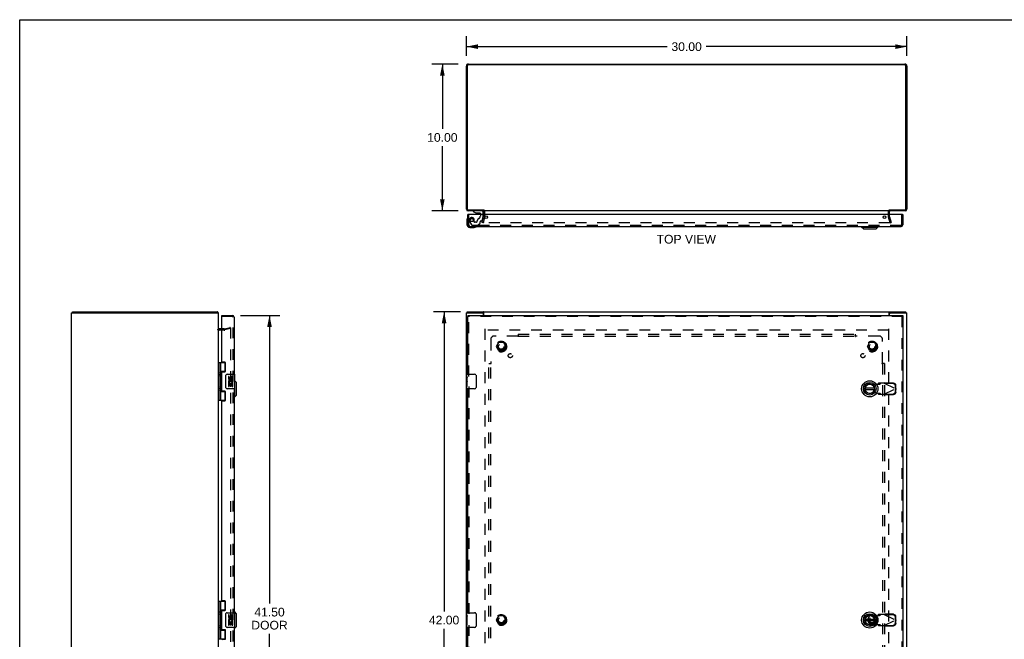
# Model space of a CAD drawing. Header units: inches. Extents: x 0 to 134, y 0 to 87.
# Tile 3 of 5: x 0 to 67, y 45 to 87. Entities that reach past the tile are written whole.
import ezdxf

# ---------------------------------------------------------------- set-up
doc = ezdxf.new("R2010")
doc.units = ezdxf.units.IN
doc.header["$LTSCALE"] = 7.375318
doc.header["$MEASUREMENT"] = 0
doc.linetypes.add('HIDDEN', pattern=[0.2, 0.1, -0.1])
doc.layers.get('0').update_dxf_attribs({"linetype": 'CONTINUOUS'})
for name, color, linetype in [('DEFAULT_2', 8, 'HIDDEN'), ('DIMENSIONS', 7, 'CONTINUOUS'), ('DOOR_ASSEMBLY', 7, 'CONTINUOUS'), ('SUBPANEL', 7, 'CONTINUOUS')]:
    doc.layers.add(name, color=color, linetype=linetype)
doc.styles.get("Standard").update_dxf_attribs({"font": 'arial.ttf'})
doc.dimstyles.new('DIMSTYLE_1', dxfattribs={"dimtxt": 0.591603, "dimasz": 0.788804, "dimexe": 0.09, "dimexo": 0.07, "dimgap": 0.0375, "dimtad": 0, "dimtih": 1, "dimtoh": 1, "dimzin": 4, "dimdsep": 46, "dimtxsty": 'Standard', "dimblk": '_FILLED', "dimblk1": '_FILLED', "dimblk2": '_FILLED', "dimcen": 0.09, "dimadec": 3, "dimazin": 1, "dimtfac": 1, "dimtdec": 3, "dimtofl": 0, "dimtmove": 0, "dimatfit": 3, "dimldrblk": '_FILLED', "dimfxl": 0, "dimtolj": 1, "dimtzin": 4, "dimarcsym": 0})

# ---------------------------------------------------------------- blocks, each defined once
blk = doc.blocks.new('_FILLED')
at = {"color": 0, "linetype": 'ByBlock'}
blk.add_solid([(0, 0), (-1, 0.2), (-1, -0.2)], dxfattribs=at)
blk = doc.blocks.new('*D1')
at = {"layer": 'DIMENSIONS', "color": 2, "linetype": 'Continuous'}
for p, q in [((30.415, 84.302), (30.415, 85.643)), ((60.415, 84.302), (60.415, 85.643)), ((30.415, 84.934), (44.086, 84.934)), ((60.415, 84.934), (46.745, 84.934))]:
    blk.add_line(p, q, dxfattribs=at)
at = {"layer": 'DIMENSIONS', "color": 2, "linetype": 'Continuous', "xscale": 0.7888040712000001, "yscale": 0.7888040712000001, "zscale": 0.7888040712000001, "rotation": 180}
blk.add_blockref('_FILLED', (30.415, 84.934), dxfattribs=at)
at = {"layer": 'DIMENSIONS', "color": 2, "linetype": 'Continuous', "xscale": 0.7888040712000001, "yscale": 0.7888040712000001, "zscale": 0.7888040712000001}
blk.add_blockref('_FILLED', (60.415, 84.934), dxfattribs=at)
at = {"layer": 'DIMENSIONS', "color": 2, "linetype": 'Continuous', "insert": (45.415, 85.229), "char_height": 0.5916, "width": 2.06731, "attachment_point": 2, "line_spacing_factor": 0.9}
blk.add_mtext('30.00', dxfattribs=at)
blk = doc.blocks.new('*D2')
at = {"layer": 'DIMENSIONS', "color": 2, "linetype": 'Continuous'}
for p, q in [((30.006, 66.883), (28.189, 66.883)), ((28.899, 66.883), (28.899, 46.475)), ((28.899, 24.883), (28.899, 45.292)), ((30.006, 24.883), (28.189, 24.883))]:
    blk.add_line(p, q, dxfattribs=at)
at = {"layer": 'DIMENSIONS', "color": 2, "linetype": 'Continuous', "xscale": 0.7888040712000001, "yscale": 0.7888040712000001, "zscale": 0.7888040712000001}
for p, rotation in [((28.899, 66.883), 90), ((28.899, 24.883), 270)]:
    blk.add_blockref('_FILLED', p, dxfattribs=dict(at, rotation=rotation))
at = {"layer": 'DIMENSIONS', "color": 2, "linetype": 'Continuous', "insert": (28.899, 46.179), "char_height": 0.5916, "width": 2.06731, "attachment_point": 2, "line_spacing_factor": 0.9}
blk.add_mtext('42.00', dxfattribs=at)
blk = doc.blocks.new('*D3')
at = {"layer": 'DIMENSIONS', "color": 2, "linetype": 'Continuous'}
for p, q in [((29.863, 83.75), (28.071, 83.75)), ((28.781, 83.75), (28.781, 79.342)), ((28.781, 73.75), (28.781, 78.158)), ((29.863, 73.75), (28.071, 73.75))]:
    blk.add_line(p, q, dxfattribs=at)
at = {"layer": 'DIMENSIONS', "color": 2, "linetype": 'Continuous', "xscale": 0.7888040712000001, "yscale": 0.7888040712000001, "zscale": 0.7888040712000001}
for p, rotation in [((28.781, 83.75), 90), ((28.781, 73.75), 270)]:
    blk.add_blockref('_FILLED', p, dxfattribs=dict(at, rotation=rotation))
at = {"layer": 'DIMENSIONS', "color": 2, "linetype": 'Continuous', "insert": (28.781, 79.046), "char_height": 0.5916, "width": 2.06731, "attachment_point": 2, "line_spacing_factor": 0.9}
blk.add_mtext('10.00', dxfattribs=at)
blk = doc.blocks.new('*D4')
at = {"layer": 'DIMENSIONS', "color": 2, "linetype": 'Continuous'}
for p, q in [((15.036, 66.633), (17.722, 66.633)), ((17.012, 66.633), (17.012, 47.015)), ((17.012, 25.133), (17.012, 44.945)), ((15.036, 25.133), (17.722, 25.133))]:
    blk.add_line(p, q, dxfattribs=at)
at = {"layer": 'DIMENSIONS', "color": 2, "linetype": 'Continuous', "xscale": 0.7888040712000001, "yscale": 0.7888040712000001, "zscale": 0.7888040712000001}
for p, rotation in [((17.012, 66.633), 90), ((17.012, 25.133), 270)]:
    blk.add_blockref('_FILLED', p, dxfattribs=dict(at, rotation=rotation))
at = {"layer": 'DIMENSIONS', "color": 2, "linetype": 'Continuous', "insert": (17.012, 46.72), "char_height": 0.5916, "width": 2.47638, "attachment_point": 2, "line_spacing_factor": 0.9}
blk.add_mtext('41.50\\PDOOR', dxfattribs=at)

msp = doc.modelspace()

# ---------------------------------------------------------------- linework, layer by layer
at = {"color": 7, "linetype": 'Continuous'}
for p, q in [((0, 0), (0, 86.768)), ((0, 86.768), (134.097, 86.768)), ((31.59, 73.813), (31.59, 73.75)), ((3.596, 66.808), (3.596, 66.883)), ((30.478, 66.808), (30.478, 66.883)), ((31.53, 66.808), (31.592, 66.808)), ((31.592, 66.808), (31.592, 66.883)), ((59.239, 66.808), (59.239, 66.883)), ((59.239, 66.808), (59.3, 66.808)), ((60.352, 66.808), (60.352, 66.883))]:
    msp.add_line(p, q, dxfattribs=at)
at = {"color": 3, "linetype": 'Continuous'}
for p, q in [((30.415, 73.867), (30.415, 83.614)), ((30.478, 83.607), (30.478, 73.893)), ((30.551, 83.75), (60.279, 83.75)), ((60.272, 83.687), (30.558, 83.687)), ((60.352, 73.893), (60.352, 83.607)), ((60.415, 83.614), (60.415, 73.867)), ((30.558, 73.813), (31.592, 73.813)), ((59.239, 73.813), (60.272, 73.813)), ((31.59, 73.75), (30.532, 73.75)), ((31.59, 73.507), (31.59, 73.708)), ((59.213, 73.75), (31.617, 73.75)), ((60.298, 73.75), (59.24, 73.75)), ((59.24, 73.507), (59.24, 73.708)), ((3.533, 24.958), (3.533, 66.808)), ((3.533, 66.808), (13.533, 66.808)), ((3.596, 66.883), (13.47, 66.883)), ((13.533, 24.958), (13.533, 66.808)), ((30.415, 24.958), (30.415, 66.808)), ((30.415, 66.808), (31.53, 66.808)), ((30.478, 66.883), (60.352, 66.883)), ((31.59, 66.633), (31.59, 66.748)), ((31.602, 66.883), (31.601, 66.883)), ((31.617, 66.633), (31.617, 66.852)), ((59.213, 66.633), (59.213, 66.852)), ((59.229, 66.883), (59.229, 66.883)), ((59.24, 66.633), (59.24, 66.748)), ((59.3, 66.808), (60.415, 66.808)), ((60.415, 24.958), (60.415, 66.808)), ((13.776, 65.708), (13.575, 65.708))]:
    msp.add_line(p, q, dxfattribs=at)
for points in [[(13.486, 66.864), (13.484, 66.869), (13.483, 66.871), (13.481, 66.873), (13.48, 66.875), (13.479, 66.877), (13.478, 66.879), (13.476, 66.88), (13.475, 66.881), (13.474, 66.882), (13.473, 66.883), (13.472, 66.883), (13.47, 66.883), (13.47, 66.883)], [(13.495, 66.852), (13.493, 66.854), (13.492, 66.856), (13.49, 66.858), (13.489, 66.86), (13.488, 66.862), (13.486, 66.864)], [(31.617, 66.852), (31.616, 66.854), (31.615, 66.856), (31.613, 66.858), (31.612, 66.86), (31.611, 66.862), (31.61, 66.864), (31.608, 66.867), (31.607, 66.869), (31.606, 66.871), (31.605, 66.873), (31.603, 66.875), (31.602, 66.877), (31.601, 66.879), (31.599, 66.88), (31.598, 66.881), (31.597, 66.882), (31.595, 66.883), (31.594, 66.883), (31.593, 66.883), (31.592, 66.883)], [(59.213, 66.852), (59.215, 66.854), (59.216, 66.856), (59.217, 66.858), (59.219, 66.86), (59.22, 66.862), (59.221, 66.864), (59.223, 66.867), (59.224, 66.869), (59.225, 66.871), (59.226, 66.873), (59.228, 66.875), (59.229, 66.877), (59.23, 66.879), (59.232, 66.88), (59.233, 66.881), (59.234, 66.882), (59.235, 66.883), (59.237, 66.883), (59.238, 66.883), (59.239, 66.883)]]:
    msp.add_lwpolyline(points, dxfattribs=at)
at = {"color": 7, "linetype": 'Continuous'}
for points in [[(31.604, 66.802), (31.601, 66.804), (31.6, 66.805), (31.599, 66.806), (31.598, 66.806), (31.597, 66.807), (31.596, 66.808), (31.594, 66.808), (31.593, 66.808), (31.592, 66.808)], [(31.617, 66.797), (31.617, 66.797), (31.616, 66.797), (31.614, 66.797), (31.613, 66.797), (31.612, 66.797), (31.611, 66.797), (31.609, 66.798), (31.608, 66.798), (31.607, 66.799), (31.606, 66.8), (31.605, 66.801), (31.604, 66.802)], [(59.213, 66.797), (59.214, 66.797), (59.215, 66.797), (59.216, 66.797), (59.218, 66.797), (59.219, 66.797), (59.22, 66.797), (59.221, 66.798), (59.223, 66.798), (59.224, 66.799), (59.225, 66.8), (59.226, 66.801), (59.227, 66.802), (59.23, 66.804)], [(59.23, 66.804), (59.231, 66.805), (59.232, 66.806), (59.233, 66.806), (59.234, 66.807), (59.235, 66.808), (59.236, 66.808), (59.237, 66.808), (59.239, 66.808)]]:
    msp.add_lwpolyline(points, dxfattribs=at)
at = {"color": 3, "linetype": 'Continuous'}
for centre, radius, start, end in [((30.551, 83.614), 0.136, 90, 180), ((30.558, 83.607), 0.08, 90, 180), ((60.272, 83.607), 0.08, 0, 90), ((60.279, 83.614), 0.136, 0, 90), ((30.532, 73.867), 0.117, 180, 270), ((30.558, 73.893), 0.08, 180, 270), ((60.272, 73.893), 0.08, 270, 360), ((60.298, 73.867), 0.117, 270, 360), ((31.548, 73.708), 0.042, 0, 90), ((59.282, 73.708), 0.042, 90, 180), ((13.416, 66.766), 0.117, 21.04215, 47.44308), ((31.53, 66.748), 0.06, 0, 90), ((59.3, 66.748), 0.06, 90, 180), ((13.575, 65.75), 0.042, 180, 270)]:
    msp.add_arc(centre, radius, start, end, dxfattribs=at)
at = {"layer": 'DEFAULT_2', "color": 8, "linetype": 'HIDDEN'}
for p, q in [((31.486, 72.957), (31.59, 73.343)), ((31.662, 73.323), (31.559, 72.937)), ((31.59, 73.349), (31.59, 73.507)), ((31.665, 73.349), (31.665, 73.708)), ((59.165, 73.349), (59.165, 73.708)), ((59.272, 72.937), (59.169, 73.323)), ((59.24, 73.349), (59.24, 73.507)), ((59.241, 73.343), (59.345, 72.957)), ((31.559, 72.937), (31.486, 72.957)), ((59.241, 72.937), (31.59, 72.937)), ((59.272, 72.937), (59.345, 72.957)), ((13.933, 65.708), (13.776, 65.708)), ((13.94, 65.709), (14.326, 65.813)), ((14.345, 65.74), (13.959, 65.637)), ((14.326, 65.813), (14.345, 65.74)), ((14.345, 65.786), (14.345, 25.981)), ((31.665, 65.708), (31.665, 26.058)), ((59.165, 65.708), (59.165, 26.058)), ((13.933, 65.633), (13.575, 65.633)), ((59.163, 65.633), (31.667, 65.633)), ((32.473, 64.513), (32.627, 64.781)), ((32.627, 64.236), (32.473, 64.503)), ((32.945, 64.786), (32.636, 64.786)), ((32.954, 64.781), (33.108, 64.513)), ((33.108, 64.503), (32.954, 64.236)), ((57.723, 64.513), (57.877, 64.781)), ((57.877, 64.236), (57.723, 64.503)), ((58.195, 64.786), (57.886, 64.786)), ((58.204, 64.781), (58.358, 64.513)), ((58.358, 64.503), (58.204, 64.236)), ((32.945, 64.231), (32.636, 64.231)), ((58.195, 64.231), (57.886, 64.231)), ((32.473, 45.888), (32.627, 46.156)), ((32.627, 45.611), (32.473, 45.878)), ((32.945, 46.161), (32.636, 46.161)), ((32.945, 45.606), (32.636, 45.606)), ((32.954, 46.156), (33.108, 45.888)), ((33.108, 45.878), (32.954, 45.611)), ((57.723, 45.888), (57.877, 46.156)), ((57.877, 45.611), (57.723, 45.878)), ((58.195, 46.161), (57.886, 46.161)), ((58.195, 45.606), (57.886, 45.606)), ((58.204, 46.156), (58.358, 45.888)), ((58.358, 45.878), (58.204, 45.611))]:
    msp.add_line(p, q, dxfattribs=at)
for points in [[(31.571, 72.961), (31.57, 72.96), (31.57, 72.958), (31.57, 72.957)], [(31.57, 72.957), (31.57, 72.956), (31.57, 72.954), (31.571, 72.953), (31.571, 72.951), (31.572, 72.949), (31.572, 72.948), (31.573, 72.946), (31.574, 72.945), (31.576, 72.943), (31.577, 72.942), (31.578, 72.941), (31.58, 72.94), (31.581, 72.939), (31.583, 72.939)], [(31.59, 72.937), (31.588, 72.937), (31.587, 72.938), (31.585, 72.938), (31.583, 72.939)], [(59.261, 72.957), (59.261, 72.956), (59.261, 72.954), (59.26, 72.953), (59.26, 72.951), (59.259, 72.949), (59.258, 72.948), (59.258, 72.946), (59.257, 72.945), (59.255, 72.943), (59.254, 72.942), (59.253, 72.941), (59.251, 72.94), (59.25, 72.939), (59.248, 72.939), (59.246, 72.938), (59.244, 72.938), (59.243, 72.937), (59.241, 72.937)], [(59.26, 72.961), (59.26, 72.96), (59.261, 72.958), (59.261, 72.957)], [(14.326, 65.806), (14.325, 65.806), (14.323, 65.805), (14.321, 65.805)], [(14.329, 65.805), (14.327, 65.806), (14.326, 65.806)], [(14.329, 65.805), (14.331, 65.805), (14.333, 65.804), (14.334, 65.803), (14.336, 65.802), (14.338, 65.801), (14.339, 65.8), (14.341, 65.799), (14.342, 65.797), (14.343, 65.795), (14.344, 65.793), (14.344, 65.792), (14.345, 65.79), (14.345, 65.788), (14.345, 65.786)]]:
    msp.add_lwpolyline(points, dxfattribs=at)
for centre, radius in [((32.79, 64.508), 0.372), ((32.79, 64.508), 0.356), ((32.79, 64.508), 0.204), ((32.79, 64.508), 0.183), ((58.04, 64.508), 0.372), ((58.04, 64.508), 0.356), ((58.04, 64.508), 0.204), ((58.04, 64.508), 0.183), ((32.79, 45.883), 0.372), ((32.79, 45.883), 0.356), ((32.79, 45.883), 0.204), ((32.79, 45.883), 0.183), ((58.04, 45.883), 0.372), ((58.04, 45.883), 0.356), ((58.04, 45.883), 0.204), ((58.04, 45.883), 0.183)]:
    msp.add_circle(centre, radius, dxfattribs=at)
for centre, radius, start, end in [((31.548, 73.708), 0.117, 0, 56.90018), ((59.282, 73.708), 0.117, 123.09982, 180), ((31.565, 73.349), 0.025, 345, 360), ((31.565, 73.349), 0.1, 345, 360), ((59.265, 73.349), 0.1, 180, 195), ((59.265, 73.349), 0.025, 180, 195), ((13.933, 65.733), 0.025, 270, 285), ((13.575, 65.75), 0.117, 213.09982, 270), ((13.933, 65.733), 0.1, 270, 285), ((32.482, 64.508), 0.01, 150.01171, 209.98732), ((32.636, 64.776), 0.01, 90.01128, 149.98796), ((32.945, 64.776), 0.01, 30.01085, 89.98765), ((33.099, 64.508), 0.01, 330.01171, 29.98732), ((57.732, 64.508), 0.01, 150.01171, 209.98732), ((57.886, 64.776), 0.01, 90.01128, 149.98796), ((58.195, 64.776), 0.01, 30.01085, 89.98765), ((58.349, 64.508), 0.01, 330.01171, 29.98732), ((32.636, 64.241), 0.01, 210.01085, 269.98765), ((32.945, 64.241), 0.01, 270.01128, 329.98796), ((57.886, 64.241), 0.01, 210.01085, 269.98765), ((58.195, 64.241), 0.01, 270.01128, 329.98796), ((32.482, 45.883), 0.01, 150.01171, 209.98732), ((32.636, 46.151), 0.01, 90.01128, 149.98796), ((32.636, 45.616), 0.01, 210.01085, 269.98765), ((32.945, 46.151), 0.01, 30.01085, 89.98765), ((32.945, 45.616), 0.01, 270.01128, 329.98796), ((33.099, 45.883), 0.01, 330.01171, 29.98732), ((57.732, 45.883), 0.01, 150.01171, 209.98732), ((57.886, 46.151), 0.01, 90.01128, 149.98796), ((57.886, 45.616), 0.01, 210.01085, 269.98765), ((58.195, 46.151), 0.01, 30.01085, 89.98765), ((58.195, 45.616), 0.01, 270.01128, 329.98796), ((58.349, 45.883), 0.01, 330.01171, 29.98732)]:
    msp.add_arc(centre, radius, start, end, dxfattribs=at)
at = {"layer": 'DOOR_ASSEMBLY', "color": 7, "linetype": 'Continuous'}
for p, q in [((30.45, 73.111), (30.45, 72.822)), ((30.525, 73.507), (30.51, 73.507)), ((30.884, 73.75), (30.884, 73.711)), ((30.884, 73.711), (31.06, 73.612)), ((31.06, 73.612), (31.337, 73.612)), ((31.149, 73.595), (31.289, 73.595)), ((31.368, 73.581), (31.368, 73.507)), ((31.553, 73.507), (31.553, 73.671)), ((60.12, 73.507), (60.135, 73.507)), ((30.65, 72.622), (30.94, 72.622)), ((30.978, 72.625), (30.94, 72.622)), ((57.334, 72.643), (57.334, 72.682)), ((57.334, 72.643), (58.437, 72.643)), ((57.452, 72.524), (57.334, 72.643)), ((57.452, 72.524), (58.318, 72.524)), ((58.318, 72.524), (58.437, 72.643)), ((58.437, 72.643), (58.437, 72.682)), ((13.776, 66.558), (13.776, 66.633)), ((13.791, 66.558), (13.776, 66.558)), ((30.51, 66.633), (30.51, 66.558)), ((60.135, 66.633), (60.135, 66.558)), ((13.533, 63.413), (14.017, 63.413)), ((13.572, 63.413), (13.572, 60.854)), ((13.671, 63.413), (13.671, 62.725)), ((13.991, 62.822), (13.991, 63.413)), ((13.671, 62.822), (14.018, 62.822)), ((13.671, 62.525), (13.671, 61.741)), ((13.687, 62.696), (13.687, 62.695)), ((13.687, 62.555), (13.687, 62.695)), ((13.687, 62.555), (13.687, 62.554)), ((13.959, 62.813), (13.959, 62.791)), ((13.959, 62.813), (14.011, 62.813)), ((14.036, 61.733), (14.036, 62.533)), ((14.136, 62.633), (14.646, 62.633)), ((14.211, 62.479), (14.211, 62.343)), ((14.274, 62.479), (14.211, 62.479)), ((14.274, 62.343), (14.274, 62.479)), ((14.339, 62.405), (14.339, 62.336)), ((14.4, 62.343), (14.4, 62.385)), ((14.462, 62.248), (14.462, 62.385)), ((14.523, 62.248), (14.523, 62.405)), ((14.661, 61.648), (14.661, 62.618)), ((30.45, 62.474), (30.45, 62.618)), ((30.45, 62.218), (30.45, 62.471)), ((30.459, 62.416), (30.45, 62.416)), ((30.46, 62.248), (30.46, 62.405)), ((30.465, 62.633), (30.975, 62.633)), ((31.075, 62.533), (31.075, 61.733)), ((13.687, 61.712), (13.687, 61.711)), ((13.687, 61.571), (13.687, 61.711)), ((14.211, 62.018), (14.211, 61.787)), ((14.229, 62.018), (14.211, 62.018)), ((14.211, 61.787), (14.274, 61.787)), ((14.264, 62.018), (14.291, 62.037)), ((14.264, 62.018), (14.523, 62.018)), ((14.274, 61.787), (14.274, 61.955)), ((14.274, 61.955), (14.339, 61.955)), ((14.339, 61.955), (14.339, 61.819)), ((14.339, 61.819), (14.4, 61.819)), ((14.4, 61.819), (14.4, 61.955)), ((14.4, 61.955), (14.462, 61.955)), ((14.455, 62.054), (14.512, 62.029)), ((14.462, 62.248), (14.523, 62.248)), ((14.462, 61.787), (14.462, 61.955)), ((14.462, 61.787), (14.523, 61.787)), ((14.523, 62.065), (14.523, 62.118)), ((14.523, 61.787), (14.523, 62.018)), ((14.758, 62.066), (14.661, 62.164)), ((14.758, 61.2), (14.758, 62.066)), ((30.45, 62.248), (30.46, 62.248)), ((30.45, 61.648), (30.45, 62.216)), ((30.453, 62.186), (30.45, 62.186)), ((30.45, 62.054), (30.46, 62.054)), ((30.45, 62.018), (30.46, 62.018)), ((30.45, 61.955), (30.46, 61.955)), ((30.45, 61.787), (30.46, 61.787)), ((30.46, 62.065), (30.46, 62.118)), ((30.46, 61.787), (30.46, 62.018)), ((13.671, 61.541), (13.671, 60.854)), ((13.671, 61.444), (14.018, 61.444)), ((13.687, 61.571), (13.687, 61.57)), ((13.959, 61.476), (13.959, 61.453)), ((14.011, 61.453), (13.959, 61.453)), ((13.991, 60.854), (13.991, 61.444)), ((14.646, 61.633), (14.136, 61.633)), ((14.64, 61.082), (14.601, 61.082)), ((14.64, 61.082), (14.64, 61.633)), ((14.758, 61.2), (14.64, 61.082)), ((30.975, 61.633), (30.465, 61.633)), ((58.198, 61.673), (57.573, 61.673)), ((57.573, 61.594), (58.198, 61.594)), ((13.533, 60.854), (14.017, 60.854)), ((13.533, 47.163), (14.017, 47.163)), ((13.572, 47.163), (13.572, 44.604)), ((13.671, 47.163), (13.671, 46.475)), ((13.991, 46.572), (13.991, 47.163)), ((13.671, 46.572), (14.018, 46.572)), ((13.671, 46.275), (13.671, 45.491)), ((13.687, 46.446), (13.687, 46.445)), ((13.687, 46.445), (13.687, 46.305)), ((13.687, 46.305), (13.687, 46.304)), ((13.959, 46.563), (14.011, 46.563)), ((13.959, 46.563), (13.959, 46.541)), ((14.036, 45.483), (14.036, 46.283)), ((14.136, 46.383), (14.646, 46.383)), ((14.64, 46.434), (14.601, 46.434)), ((14.758, 46.316), (14.64, 46.434)), ((14.64, 46.383), (14.64, 46.434)), ((14.661, 45.398), (14.661, 46.368)), ((14.758, 45.45), (14.758, 46.316)), ((30.45, 46.224), (30.45, 46.368)), ((30.465, 46.383), (30.975, 46.383)), ((31.075, 46.283), (31.075, 45.483)), ((14.274, 46.229), (14.211, 46.229)), ((14.211, 46.229), (14.211, 46.093)), ((14.229, 45.768), (14.211, 45.768)), ((14.211, 45.768), (14.211, 45.537)), ((14.264, 45.768), (14.291, 45.787)), ((14.264, 45.768), (14.523, 45.768)), ((14.274, 46.093), (14.274, 46.229)), ((14.274, 45.705), (14.339, 45.705)), ((14.274, 45.537), (14.274, 45.705)), ((14.339, 46.155), (14.339, 46.086)), ((14.339, 45.705), (14.339, 45.569)), ((14.4, 46.093), (14.4, 46.135)), ((14.4, 45.705), (14.462, 45.705)), ((14.4, 45.569), (14.4, 45.705)), ((14.455, 45.804), (14.512, 45.779)), ((14.462, 45.998), (14.462, 46.135)), ((14.462, 45.998), (14.523, 45.998)), ((14.462, 45.537), (14.462, 45.705)), ((14.523, 45.998), (14.523, 46.155)), ((14.523, 45.815), (14.523, 45.868)), ((14.523, 45.537), (14.523, 45.768)), ((30.45, 45.968), (30.45, 46.221)), ((30.459, 46.166), (30.45, 46.166)), ((30.45, 45.998), (30.46, 45.998)), ((30.45, 45.398), (30.45, 45.966)), ((30.453, 45.936), (30.45, 45.936)), ((30.45, 45.804), (30.46, 45.804)), ((30.45, 45.768), (30.46, 45.768)), ((30.45, 45.705), (30.46, 45.705)), ((30.46, 45.998), (30.46, 46.155)), ((30.46, 45.815), (30.46, 45.868)), ((30.46, 45.537), (30.46, 45.768)), ((58.198, 45.923), (57.573, 45.923)), ((57.573, 45.844), (58.198, 45.844)), ((13.671, 45.291), (13.671, 44.604)), ((13.671, 45.194), (14.018, 45.194)), ((13.687, 45.462), (13.687, 45.461)), ((13.687, 45.461), (13.687, 45.321)), ((13.687, 45.32), (13.687, 45.321)), ((13.959, 45.226), (13.959, 45.203)), ((14.011, 45.203), (13.959, 45.203)), ((13.991, 44.604), (13.991, 45.194)), ((14.646, 45.383), (14.136, 45.383)), ((14.211, 45.537), (14.274, 45.537)), ((14.339, 45.569), (14.4, 45.569)), ((14.462, 45.537), (14.523, 45.537)), ((14.64, 45.332), (14.601, 45.332)), ((14.758, 45.45), (14.64, 45.332)), ((14.64, 45.332), (14.64, 45.383)), ((30.45, 45.537), (30.46, 45.537)), ((30.975, 45.383), (30.465, 45.383)), ((13.533, 44.604), (14.017, 44.604))]:
    msp.add_line(p, q, dxfattribs=at)
at = {"layer": 'DOOR_ASSEMBLY', "color": 3, "linetype": 'Continuous'}
for p, q in [((30.51, 72.799), (30.51, 73.507)), ((60.12, 73.507), (30.525, 73.507)), ((60.135, 73.507), (60.135, 72.799)), ((30.627, 72.682), (60.018, 72.682)), ((13.776, 66.633), (14.484, 66.633)), ((13.776, 63.475), (13.776, 66.543)), ((14.601, 66.516), (14.601, 62.633)), ((30.51, 66.633), (60.135, 66.633)), ((30.51, 62.633), (30.51, 66.558)), ((60.135, 66.558), (60.135, 25.208)), ((13.964, 63.444), (13.807, 63.444)), ((14.026, 62.853), (14.026, 63.382)), ((13.776, 61.507), (13.776, 62.76)), ((13.807, 62.791), (13.964, 62.791)), ((13.964, 61.476), (13.807, 61.476)), ((14.026, 60.885), (14.026, 61.414)), ((14.601, 61.633), (14.601, 46.383)), ((30.51, 46.383), (30.51, 61.633)), ((13.776, 47.225), (13.776, 60.792)), ((13.807, 60.823), (13.964, 60.823)), ((13.964, 47.194), (13.807, 47.194)), ((14.026, 46.603), (14.026, 47.132)), ((13.776, 45.257), (13.776, 46.51)), ((13.807, 46.541), (13.964, 46.541)), ((13.964, 45.226), (13.807, 45.226)), ((14.026, 44.635), (14.026, 45.164)), ((14.601, 45.383), (14.601, 30.133)), ((30.51, 30.133), (30.51, 45.383)), ((13.807, 44.573), (13.964, 44.573))]:
    msp.add_line(p, q, dxfattribs=at)
at = {"layer": 'DOOR_ASSEMBLY', "color": 8, "linetype": 'HIDDEN'}
for p, q in [((30.585, 72.799), (30.585, 73.507)), ((31.474, 73.75), (30.884, 73.75)), ((30.957, 72.987), (30.957, 73.12)), ((31.368, 73.507), (31.368, 73.397)), ((31.485, 73.084), (31.553, 73.34)), ((31.553, 73.34), (31.553, 73.507)), ((60.06, 72.799), (60.06, 73.507)), ((60.018, 72.757), (30.627, 72.757)), ((30.636, 73.034), (30.771, 72.801)), ((30.797, 72.786), (31.209, 72.786)), ((31.067, 72.971), (30.973, 72.971)), ((31.231, 72.795), (31.346, 72.91)), ((31.351, 72.924), (31.351, 73.002)), ((31.41, 73.061), (31.455, 73.061)), ((14.484, 66.558), (13.791, 66.558)), ((14.526, 25.25), (14.526, 66.516)), ((60.135, 66.558), (30.51, 66.558)), ((30.585, 62.478), (30.585, 66.558)), ((60.06, 66.558), (60.06, 25.208)), ((30.585, 61.788), (30.585, 46.228)), ((57.945, 61.962), (58.24, 61.909)), ((58.24, 61.909), (58.437, 61.947)), ((58.437, 61.947), (58.469, 61.949)), ((58.482, 62.007), (58.441, 61.961)), ((58.441, 61.961), (58.596, 61.961)), ((58.856, 62.007), (58.482, 62.007)), ((58.596, 61.961), (58.637, 62.007)), ((58.856, 62.007), (59.643, 61.633)), ((58.884, 61.994), (58.904, 62.035)), ((59.475, 61.984), (58.884, 61.994)), ((59.494, 62.025), (58.904, 62.035)), ((59.637, 61.636), (59.634, 61.829)), ((59.657, 61.678), (59.653, 61.871)), ((58.24, 61.358), (57.945, 61.304)), ((58.437, 61.32), (58.24, 61.358)), ((58.596, 61.305), (58.441, 61.305)), ((58.441, 61.305), (58.482, 61.259)), ((58.482, 61.259), (58.856, 61.259)), ((58.637, 61.259), (58.596, 61.305)), ((58.856, 61.259), (59.643, 61.633)), ((58.872, 61.25), (58.856, 61.259)), ((58.884, 61.273), (59.475, 61.283)), ((58.904, 61.231), (58.884, 61.273)), ((58.904, 61.231), (59.494, 61.241)), ((59.634, 61.437), (59.637, 61.63)), ((59.657, 61.678), (59.637, 61.636)), ((59.637, 61.63), (59.657, 61.589)), ((59.648, 61.648), (59.643, 61.633)), ((59.643, 61.633), (59.648, 61.618)), ((59.652, 61.663), (59.648, 61.648)), ((59.648, 61.618), (59.652, 61.603)), ((59.657, 61.678), (59.652, 61.663)), ((59.652, 61.603), (59.657, 61.589)), ((59.653, 61.396), (59.657, 61.589)), ((58.884, 46.244), (58.904, 46.285)), ((59.494, 46.275), (58.904, 46.285)), ((57.945, 46.212), (58.24, 46.159)), ((58.24, 45.608), (57.945, 45.554)), ((58.24, 46.159), (58.437, 46.197)), ((58.437, 45.57), (58.24, 45.608)), ((58.437, 46.197), (58.469, 46.199)), ((58.482, 46.257), (58.441, 46.211)), ((58.441, 46.211), (58.596, 46.211)), ((58.856, 46.257), (58.482, 46.257)), ((58.596, 46.211), (58.637, 46.257)), ((58.856, 46.257), (59.643, 45.883)), ((58.856, 45.509), (59.643, 45.883)), ((59.475, 46.234), (58.884, 46.244)), ((59.637, 45.886), (59.634, 46.079)), ((59.634, 45.687), (59.637, 45.88)), ((59.657, 45.928), (59.637, 45.886)), ((59.637, 45.88), (59.657, 45.839)), ((59.648, 45.898), (59.643, 45.883)), ((59.643, 45.883), (59.648, 45.868)), ((59.652, 45.913), (59.648, 45.898)), ((59.648, 45.868), (59.652, 45.853)), ((59.657, 45.928), (59.652, 45.913)), ((59.652, 45.853), (59.657, 45.839)), ((59.657, 45.928), (59.653, 46.121)), ((59.653, 45.646), (59.657, 45.839)), ((30.585, 45.538), (30.585, 29.978)), ((58.596, 45.555), (58.441, 45.555)), ((58.441, 45.555), (58.482, 45.509)), ((58.482, 45.509), (58.856, 45.509)), ((58.637, 45.509), (58.596, 45.555)), ((58.872, 45.5), (58.856, 45.509)), ((58.884, 45.523), (59.475, 45.533)), ((58.904, 45.481), (58.884, 45.523)), ((58.904, 45.481), (59.494, 45.491))]:
    msp.add_line(p, q, dxfattribs=at)
at = {"layer": 'DOOR_ASSEMBLY', "color": 7, "linetype": 'Continuous'}
for points in [[(13.671, 62.769), (13.672, 62.761), (13.674, 62.751), (13.677, 62.741), (13.68, 62.73), (13.685, 62.718), (13.69, 62.706), (13.695, 62.695), (13.699, 62.683), (13.704, 62.671), (13.707, 62.66), (13.71, 62.648), (13.712, 62.637), (13.713, 62.625), (13.712, 62.614), (13.71, 62.602), (13.707, 62.591), (13.704, 62.579), (13.699, 62.568), (13.695, 62.556), (13.69, 62.544), (13.685, 62.533), (13.68, 62.521), (13.677, 62.51), (13.674, 62.499), (13.672, 62.49), (13.671, 62.481)], [(14.036, 62.533), (14.036, 62.54), (14.036, 62.546), (14.037, 62.552), (14.039, 62.558), (14.04, 62.564), (14.042, 62.569)], [(30.45, 62.474), (30.451, 62.471), (30.451, 62.467), (30.452, 62.461), (30.453, 62.455), (30.454, 62.448), (30.456, 62.441), (30.457, 62.432), (30.459, 62.424), (30.46, 62.415), (30.46, 62.405)], [(31.069, 62.569), (31.071, 62.564), (31.072, 62.558), (31.074, 62.552), (31.075, 62.546), (31.075, 62.54), (31.075, 62.533)], [(13.671, 61.785), (13.672, 61.777), (13.674, 61.767), (13.677, 61.757), (13.68, 61.746), (13.685, 61.734), (13.69, 61.722), (13.695, 61.711), (13.699, 61.699), (13.704, 61.687), (13.707, 61.676), (13.71, 61.664), (13.712, 61.653), (13.713, 61.641), (13.712, 61.63), (13.71, 61.618), (13.707, 61.607), (13.704, 61.595), (13.699, 61.584), (13.695, 61.572), (13.69, 61.56), (13.685, 61.549), (13.68, 61.537), (13.677, 61.526), (13.674, 61.515), (13.672, 61.506), (13.671, 61.497)], [(14.042, 61.697), (14.04, 61.703), (14.039, 61.709), (14.037, 61.715), (14.036, 61.721), (14.036, 61.727), (14.036, 61.733)], [(30.45, 62.218), (30.451, 62.211), (30.451, 62.203), (30.452, 62.195), (30.453, 62.187), (30.455, 62.169)], [(30.455, 62.169), (30.457, 62.16), (30.458, 62.151), (30.459, 62.142), (30.459, 62.133), (30.46, 62.125), (30.46, 62.118)], [(30.46, 62.065), (30.46, 62.059), (30.46, 62.052), (30.459, 62.046), (30.459, 62.04), (30.458, 62.035), (30.457, 62.029)], [(31.075, 61.733), (31.075, 61.727), (31.075, 61.721), (31.074, 61.715), (31.072, 61.709), (31.071, 61.703), (31.069, 61.697)], [(13.671, 46.519), (13.672, 46.511), (13.674, 46.501), (13.677, 46.491), (13.68, 46.48), (13.685, 46.468), (13.69, 46.456), (13.695, 46.445), (13.699, 46.433), (13.704, 46.421), (13.707, 46.41), (13.71, 46.398), (13.712, 46.387), (13.713, 46.375), (13.712, 46.364), (13.71, 46.352), (13.707, 46.341), (13.704, 46.329), (13.699, 46.318), (13.695, 46.306), (13.69, 46.294), (13.685, 46.283), (13.68, 46.271), (13.677, 46.26), (13.674, 46.249), (13.672, 46.24), (13.671, 46.231)], [(14.036, 46.283), (14.036, 46.29), (14.036, 46.296), (14.037, 46.302), (14.039, 46.308), (14.04, 46.314), (14.042, 46.319)], [(31.069, 46.319), (31.071, 46.314), (31.072, 46.308), (31.074, 46.302), (31.075, 46.296), (31.075, 46.29), (31.075, 46.283)], [(30.45, 46.224), (30.451, 46.221), (30.451, 46.217), (30.452, 46.211), (30.453, 46.205), (30.454, 46.198), (30.456, 46.191), (30.457, 46.182), (30.459, 46.174), (30.46, 46.165), (30.46, 46.155)], [(30.45, 45.968), (30.451, 45.961), (30.451, 45.953), (30.452, 45.945), (30.453, 45.937), (30.455, 45.919)], [(30.455, 45.919), (30.457, 45.91), (30.458, 45.901), (30.459, 45.892), (30.459, 45.883), (30.46, 45.875), (30.46, 45.868)], [(30.46, 45.815), (30.46, 45.809), (30.46, 45.802), (30.459, 45.796), (30.459, 45.79), (30.458, 45.785), (30.457, 45.779)], [(13.671, 45.535), (13.672, 45.527), (13.674, 45.517), (13.677, 45.507), (13.68, 45.496), (13.685, 45.484), (13.69, 45.472), (13.695, 45.461), (13.699, 45.449), (13.704, 45.437), (13.707, 45.426), (13.71, 45.414), (13.712, 45.403), (13.713, 45.391), (13.712, 45.38), (13.71, 45.368), (13.707, 45.357), (13.704, 45.345), (13.699, 45.334), (13.695, 45.322), (13.69, 45.31), (13.685, 45.299), (13.68, 45.287), (13.677, 45.276), (13.674, 45.265), (13.672, 45.256), (13.671, 45.247)], [(14.042, 45.447), (14.04, 45.453), (14.039, 45.459), (14.037, 45.465), (14.036, 45.471), (14.036, 45.477), (14.036, 45.483)], [(31.075, 45.483), (31.075, 45.477), (31.075, 45.471), (31.074, 45.465), (31.072, 45.459), (31.071, 45.453), (31.069, 45.447)]]:
    msp.add_lwpolyline(points, dxfattribs=at)
at = {"layer": 'DOOR_ASSEMBLY', "color": 8, "linetype": 'HIDDEN'}
for points in [[(58.441, 61.961), (58.44, 61.959), (58.44, 61.956), (58.439, 61.954), (58.438, 61.952), (58.438, 61.949), (58.437, 61.947)], [(58.469, 61.949), (58.484, 61.95), (58.499, 61.951), (58.514, 61.952), (58.528, 61.953), (58.54, 61.954), (58.552, 61.955), (58.563, 61.956), (58.572, 61.957), (58.58, 61.958), (58.587, 61.959), (58.592, 61.96), (58.596, 61.961)], [(58.856, 62.007), (58.872, 62.017), (58.88, 62.022), (58.888, 62.026), (58.896, 62.031), (58.904, 62.035)], [(59.634, 61.829), (59.633, 61.844), (59.63, 61.859), (59.626, 61.873), (59.621, 61.888), (59.614, 61.901), (59.606, 61.914), (59.596, 61.926), (59.586, 61.937), (59.574, 61.948), (59.562, 61.957), (59.549, 61.965), (59.535, 61.971), (59.52, 61.976), (59.505, 61.98), (59.49, 61.983), (59.475, 61.984)], [(59.494, 62.025), (59.51, 62.024), (59.525, 62.022), (59.54, 62.018), (59.554, 62.013), (59.568, 62.006), (59.582, 61.998), (59.594, 61.989), (59.606, 61.979), (59.616, 61.968), (59.625, 61.956), (59.634, 61.943), (59.64, 61.929), (59.646, 61.915), (59.65, 61.901), (59.652, 61.886), (59.653, 61.871)], [(58.437, 61.32), (58.438, 61.317), (58.438, 61.315), (58.439, 61.313), (58.44, 61.31), (58.44, 61.308), (58.441, 61.305)], [(58.596, 61.305), (58.592, 61.306), (58.587, 61.307), (58.58, 61.308), (58.572, 61.309), (58.563, 61.31), (58.552, 61.311), (58.54, 61.313), (58.528, 61.314), (58.514, 61.315), (58.499, 61.316), (58.484, 61.317), (58.469, 61.318), (58.437, 61.32)], [(58.904, 61.231), (58.896, 61.236), (58.888, 61.24), (58.88, 61.245), (58.872, 61.25)], [(59.475, 61.283), (59.49, 61.284), (59.505, 61.286), (59.52, 61.29), (59.535, 61.295), (59.549, 61.302), (59.562, 61.31), (59.574, 61.319), (59.586, 61.329), (59.596, 61.34), (59.606, 61.352), (59.614, 61.365), (59.621, 61.379), (59.626, 61.393), (59.63, 61.408), (59.633, 61.422), (59.634, 61.437)], [(59.653, 61.396), (59.652, 61.381), (59.65, 61.366), (59.646, 61.351), (59.64, 61.337), (59.634, 61.324), (59.625, 61.311), (59.616, 61.299), (59.606, 61.288), (59.594, 61.277), (59.582, 61.268), (59.568, 61.26), (59.554, 61.254), (59.54, 61.248), (59.525, 61.245), (59.51, 61.242), (59.494, 61.241)], [(58.856, 46.257), (58.872, 46.267), (58.88, 46.272), (58.888, 46.276), (58.896, 46.281), (58.904, 46.285)], [(59.494, 46.275), (59.51, 46.274), (59.525, 46.272), (59.54, 46.268), (59.554, 46.263), (59.568, 46.256), (59.582, 46.248), (59.594, 46.239), (59.606, 46.229), (59.616, 46.218), (59.625, 46.206), (59.634, 46.193), (59.64, 46.179), (59.646, 46.165), (59.65, 46.151), (59.652, 46.136), (59.653, 46.121)], [(58.441, 46.211), (58.44, 46.209), (58.44, 46.206), (58.439, 46.204), (58.438, 46.202), (58.438, 46.199), (58.437, 46.197)], [(58.469, 46.199), (58.484, 46.2), (58.499, 46.201), (58.514, 46.202), (58.528, 46.203), (58.54, 46.204), (58.552, 46.205), (58.563, 46.206), (58.572, 46.207), (58.58, 46.208), (58.587, 46.209), (58.592, 46.21), (58.596, 46.211)], [(59.634, 46.079), (59.633, 46.094), (59.63, 46.109), (59.626, 46.123), (59.621, 46.138), (59.614, 46.151), (59.606, 46.164), (59.596, 46.176), (59.586, 46.187), (59.574, 46.198), (59.562, 46.207), (59.549, 46.215), (59.535, 46.221), (59.52, 46.226), (59.505, 46.23), (59.49, 46.233), (59.475, 46.234)], [(59.475, 45.533), (59.49, 45.534), (59.505, 45.536), (59.52, 45.54), (59.535, 45.545), (59.549, 45.552), (59.562, 45.56), (59.574, 45.569), (59.586, 45.579), (59.596, 45.59), (59.606, 45.602), (59.614, 45.615), (59.621, 45.629), (59.626, 45.643), (59.63, 45.658), (59.633, 45.672), (59.634, 45.687)], [(59.653, 45.646), (59.652, 45.631), (59.65, 45.616), (59.646, 45.601), (59.64, 45.587), (59.634, 45.574), (59.625, 45.561), (59.616, 45.549), (59.606, 45.538), (59.594, 45.527), (59.582, 45.518), (59.568, 45.51), (59.554, 45.504), (59.54, 45.498), (59.525, 45.495), (59.51, 45.492), (59.494, 45.491)], [(58.596, 45.555), (58.592, 45.556), (58.587, 45.557), (58.58, 45.558), (58.572, 45.559), (58.563, 45.56), (58.552, 45.561), (58.54, 45.563), (58.528, 45.564), (58.514, 45.565), (58.499, 45.566), (58.484, 45.567), (58.469, 45.568), (58.437, 45.57)], [(58.437, 45.57), (58.438, 45.567), (58.438, 45.565), (58.439, 45.563), (58.44, 45.56), (58.44, 45.558), (58.441, 45.555)], [(58.904, 45.481), (58.896, 45.486), (58.888, 45.49), (58.88, 45.495), (58.872, 45.5)]]:
    msp.add_lwpolyline(points, dxfattribs=at)
msp.add_circle((30.785, 73.12), 0.103, dxfattribs=at)
at = {"layer": 'DOOR_ASSEMBLY', "color": 3, "linetype": 'Continuous'}
for centre in [(31.76, 73.319), (58.885, 73.319)]:
    msp.add_circle(centre, 0.094, dxfattribs=at)
at = {"layer": 'DOOR_ASSEMBLY', "color": 7, "linetype": 'Continuous'}
for centre, radius in [((57.885, 61.633), 0.551), ((57.885, 61.633), 0.433), ((57.885, 61.633), 0.329), ((57.885, 61.633), 0.317), ((57.885, 45.883), 0.551), ((57.885, 45.883), 0.433), ((57.885, 45.883), 0.329), ((57.885, 45.883), 0.317)]:
    msp.add_circle(centre, radius, dxfattribs=at)
for centre, radius, start, end in [((30.7, 73.111), 0.25, 149.11011, 180), ((30.499, 73.232), 0.015, 96.37959, 149.11011), ((30.495, 73.232), 0.015, 0, 83.62041), ((31.149, 73.685), 0.09, 234.81225, 270), ((31.289, 73.685), 0.09, 270, 304.92318), ((31.337, 73.581), 0.031, 0, 90), ((31.474, 73.671), 0.079, 0, 90), ((30.65, 72.822), 0.2, 180, 270), ((30.94, 72.872), 0.25, 270, 300.88989), ((31.06, 72.667), 0.015, 6.37959, 90), ((31.06, 72.67), 0.015, 300.88989, 353.62041), ((13.597, 62.695), 0.09, 0.67198, 35.18775), ((13.597, 62.555), 0.09, 324.81225, 359.32802), ((14.136, 62.533), 0.1, 90, 158.79459), ((14.431, 62.385), 0.0943, 71.72667, 167.43379), ((14.431, 62.385), 0.0314, 0, 180.04847), ((14.431, 62.385), 0.0943, 12.54017, 71.70103), ((14.646, 62.618), 0.015, 0, 90), ((30.465, 62.618), 0.015, 90, 180), ((30.975, 62.533), 0.1, 21.19986, 90), ((13.597, 61.711), 0.09, 0.67198, 35.18775), ((14.136, 61.733), 0.1, 201.20502, 270), ((14.305, 62.343), 0.0943, 180, 360), ((14.365, 62.091), 0.154, 161.41988, 206.19629), ((14.368, 62.091), 0.157, 9.70314, 161.87913), ((14.368, 62.091), 0.157, 205.73705, 207.8532), ((14.305, 62.343), 0.0314, 180, 261.22946), ((14.368, 62.091), 0.0943, 336.59665, 215.11217), ((14.305, 62.348), 0.0362, 263.42855, 341.76278), ((14.368, 62.091), 0.157, 336.59665, 350.29686), ((30.975, 61.733), 0.1, 270, 338.79459), ((57.885, 61.633), 0.315, 10.07866, 349.92134), ((13.597, 61.571), 0.09, 324.81225, 359.32802), ((14.646, 61.648), 0.015, 270, 360), ((30.465, 61.648), 0.015, 180, 270), ((13.597, 46.445), 0.09, 0.67198, 35.18775), ((13.597, 46.305), 0.09, 324.81225, 359.32802), ((14.136, 46.283), 0.1, 90, 158.79459), ((14.646, 46.368), 0.015, 0, 90), ((30.465, 46.368), 0.015, 90, 180), ((30.975, 46.283), 0.1, 21.19986, 90), ((14.305, 46.093), 0.0943, 180, 360), ((14.365, 45.841), 0.154, 161.41988, 206.19629), ((14.368, 45.841), 0.157, 9.70314, 161.87913), ((14.368, 45.841), 0.157, 205.73705, 207.8532), ((14.305, 46.093), 0.0314, 180, 261.22946), ((14.368, 45.841), 0.0943, 336.59665, 215.11217), ((14.305, 46.098), 0.0362, 263.42855, 341.76278), ((14.431, 46.135), 0.0943, 71.72667, 167.43379), ((14.431, 46.135), 0.0314, 0, 180.04847), ((14.431, 46.135), 0.0943, 12.54017, 71.70103), ((14.368, 45.841), 0.157, 336.59665, 350.29686), ((57.885, 45.883), 0.315, 10.07866, 349.92134), ((13.597, 45.461), 0.09, 0.67198, 35.18775), ((13.597, 45.321), 0.09, 324.81225, 359.32802), ((14.136, 45.483), 0.1, 201.20502, 270), ((14.646, 45.398), 0.015, 270, 360), ((30.465, 45.398), 0.015, 180, 270), ((30.975, 45.483), 0.1, 270, 338.79459)]:
    msp.add_arc(centre, radius, start, end, dxfattribs=at)
at = {"layer": 'DOOR_ASSEMBLY', "color": 8, "linetype": 'HIDDEN'}
for centre, radius, start, end in [((30.785, 73.12), 0.172, 0, 210), ((31.342, 73.061), 0.185, 115.7418, 180), ((31.18, 73.397), 0.188, 295.7418, 360), ((31.455, 73.092), 0.031, 270, 345), ((30.627, 72.799), 0.042, 180, 270), ((30.797, 72.816), 0.03, 210, 270), ((30.973, 72.987), 0.016, 180, 270), ((31.067, 73.061), 0.09, 270, 360), ((31.209, 72.816), 0.03, 270, 315), ((31.331, 72.924), 0.02, 315, 360), ((31.41, 73.002), 0.059, 90, 180), ((60.018, 72.799), 0.042, 270, 360), ((14.484, 66.516), 0.042, 0, 90), ((57.885, 61.633), 0.335, 79.67298, 280.32702), ((57.885, 45.883), 0.335, 79.67298, 280.32702)]:
    msp.add_arc(centre, radius, start, end, dxfattribs=at)
at = {"layer": 'DOOR_ASSEMBLY', "color": 3, "linetype": 'Continuous'}
for centre, radius, start, end in [((30.627, 72.799), 0.117, 180, 270), ((60.018, 72.799), 0.117, 270, 360), ((13.791, 66.543), 0.015, 90, 180), ((14.484, 66.516), 0.117, 0, 90), ((13.807, 63.475), 0.031, 180, 270), ((13.964, 63.382), 0.062, 0, 90), ((13.807, 62.76), 0.031, 90, 180), ((13.964, 62.853), 0.062, 270, 360), ((13.807, 61.507), 0.031, 180, 270), ((13.964, 61.414), 0.062, 0, 90), ((13.807, 60.792), 0.031, 90, 180), ((13.964, 60.885), 0.062, 270, 360), ((13.807, 47.225), 0.031, 180, 270), ((13.964, 47.132), 0.062, 0, 90), ((13.807, 46.51), 0.031, 90, 180), ((13.964, 46.603), 0.062, 270, 360), ((13.807, 45.257), 0.031, 180, 270), ((13.964, 45.164), 0.062, 0, 90), ((13.807, 44.542), 0.031, 90, 180), ((13.964, 44.635), 0.062, 270, 360)]:
    msp.add_arc(centre, radius, start, end, dxfattribs=at)
at = {"layer": 'DOOR_ASSEMBLY', "color": 7, "linetype": 'Continuous'}
for centre, major_axis, ratio, start_param, end_param in [((13.76, 62.625), (0, 0.188), 0.5625, 1.007189, 2.134404), ((13.76, 61.641), (0, 0.188), 0.5625, 1.007189, 2.134404), ((30.65, 62.051), (0.2, 0), 0.432808, 3.141593, 3.403409), ((13.76, 46.375), (0, 0.188), 0.5625, 1.007189, 2.134404), ((30.65, 45.801), (0.2, 0), 0.432808, 3.141593, 3.403409), ((13.76, 45.391), (0, 0.188), 0.5625, 1.007189, 2.134404)]:
    msp.add_ellipse(centre, major_axis=major_axis, ratio=ratio, start_param=start_param, end_param=end_param, dxfattribs=at)
at = {"layer": 'SUBPANEL', "color": 8, "linetype": 'HIDDEN'}
for p, q in [((33.911, 65.227), (32.322, 65.227)), ((33.925, 65.207), (33.921, 65.214)), ((33.925, 65.241), (33.922, 65.238)), ((33.93, 65.246), (33.925, 65.241)), ((33.947, 65.352), (33.947, 65.266)), ((33.947, 65.352), (56.884, 65.352)), ((33.947, 65.186), (33.947, 65.266)), ((33.947, 65.227), (56.884, 65.227)), ((56.884, 65.352), (56.884, 65.266)), ((56.884, 65.186), (56.884, 65.266)), ((58.509, 65.227), (56.92, 65.227)), ((32.072, 64.977), (32.072, 63.387)), ((58.759, 63.387), (58.759, 64.977)), ((31.947, 28.415), (31.947, 63.352)), ((31.947, 63.352), (32.033, 63.352)), ((32.033, 63.352), (32.113, 63.352)), ((32.072, 28.415), (32.072, 63.352)), ((58.798, 63.352), (58.718, 63.352)), ((58.739, 63.374), (58.746, 63.378)), ((58.759, 63.352), (58.759, 28.415)), ((58.774, 63.373), (58.77, 63.377)), ((58.778, 63.369), (58.774, 63.373)), ((58.884, 63.352), (58.798, 63.352)), ((58.884, 63.352), (58.884, 28.415))]:
    msp.add_line(p, q, dxfattribs=at)
for points in [[(33.922, 65.238), (33.92, 65.236), (33.918, 65.235), (33.917, 65.233), (33.915, 65.231), (33.914, 65.23), (33.912, 65.228), (33.911, 65.227)], [(33.921, 65.214), (33.919, 65.216), (33.918, 65.218), (33.917, 65.22), (33.915, 65.222), (33.914, 65.224), (33.913, 65.226), (33.911, 65.227)], [(33.947, 65.186), (33.945, 65.187), (33.943, 65.187), (33.942, 65.188), (33.941, 65.189), (33.939, 65.19), (33.938, 65.191), (33.936, 65.192), (33.935, 65.193), (33.933, 65.195), (33.932, 65.196), (33.931, 65.198), (33.93, 65.2), (33.928, 65.201), (33.927, 65.203), (33.926, 65.205), (33.925, 65.207)], [(33.947, 65.266), (33.945, 65.264), (33.944, 65.262), (33.942, 65.26), (33.941, 65.258), (33.94, 65.256), (33.938, 65.255), (33.937, 65.253), (33.935, 65.251), (33.934, 65.25), (33.932, 65.249), (33.931, 65.247), (33.93, 65.246)], [(56.884, 65.266), (56.886, 65.264), (56.887, 65.262), (56.888, 65.26), (56.89, 65.258), (56.891, 65.256), (56.893, 65.255), (56.894, 65.253), (56.896, 65.251), (56.897, 65.25), (56.898, 65.249), (56.9, 65.247), (56.901, 65.246), (56.904, 65.243)], [(56.884, 65.186), (56.886, 65.187), (56.887, 65.187), (56.889, 65.188), (56.89, 65.189), (56.892, 65.19), (56.893, 65.191), (56.895, 65.192), (56.896, 65.193), (56.897, 65.195), (56.899, 65.196), (56.9, 65.198), (56.901, 65.2), (56.903, 65.201), (56.904, 65.203), (56.905, 65.205), (56.906, 65.207), (56.91, 65.214)], [(56.904, 65.243), (56.907, 65.24), (56.909, 65.238), (56.911, 65.236), (56.912, 65.235), (56.914, 65.233), (56.916, 65.231), (56.917, 65.23), (56.918, 65.228), (56.92, 65.227)], [(56.91, 65.214), (56.912, 65.216), (56.913, 65.218), (56.914, 65.22), (56.916, 65.222), (56.917, 65.224), (56.918, 65.226), (56.92, 65.227)], [(32.033, 63.352), (32.035, 63.353), (32.037, 63.355), (32.039, 63.356), (32.041, 63.358), (32.042, 63.359), (32.044, 63.361), (32.046, 63.362), (32.047, 63.363), (32.049, 63.365), (32.05, 63.366), (32.052, 63.368), (32.053, 63.369), (32.056, 63.372)], [(32.056, 63.372), (32.059, 63.375), (32.061, 63.377), (32.062, 63.379), (32.064, 63.38), (32.066, 63.382), (32.067, 63.383), (32.069, 63.385), (32.07, 63.386), (32.072, 63.387)], [(32.085, 63.378), (32.083, 63.379), (32.081, 63.381), (32.079, 63.382), (32.077, 63.383), (32.075, 63.385), (32.073, 63.386), (32.072, 63.387)], [(32.113, 63.352), (32.112, 63.354), (32.111, 63.355), (32.111, 63.357), (32.11, 63.358), (32.109, 63.36), (32.108, 63.361), (32.107, 63.362), (32.105, 63.364), (32.104, 63.365), (32.102, 63.367), (32.101, 63.368), (32.099, 63.369), (32.097, 63.37), (32.095, 63.372), (32.094, 63.373), (32.091, 63.374), (32.085, 63.378)], [(58.718, 63.352), (58.719, 63.354), (58.72, 63.355), (58.72, 63.357), (58.721, 63.358), (58.722, 63.36), (58.723, 63.361), (58.724, 63.362), (58.726, 63.364), (58.727, 63.365), (58.729, 63.367), (58.73, 63.368), (58.732, 63.369), (58.733, 63.37), (58.735, 63.372), (58.737, 63.373), (58.739, 63.374)], [(58.746, 63.378), (58.748, 63.379), (58.75, 63.381), (58.752, 63.382), (58.754, 63.383), (58.756, 63.385), (58.758, 63.386), (58.759, 63.387)], [(58.77, 63.377), (58.768, 63.379), (58.767, 63.38), (58.765, 63.382), (58.763, 63.383), (58.762, 63.385), (58.76, 63.386), (58.759, 63.387)], [(58.798, 63.352), (58.796, 63.353), (58.794, 63.355), (58.792, 63.356), (58.79, 63.358), (58.788, 63.359), (58.787, 63.361), (58.785, 63.362), (58.784, 63.363), (58.782, 63.365), (58.781, 63.366), (58.779, 63.368), (58.778, 63.369)]]:
    msp.add_lwpolyline(points, dxfattribs=at)
for centre, radius in [((32.79, 64.508), 0.25), ((58.04, 64.508), 0.25), ((33.409, 63.89), 0.141), ((57.422, 63.89), 0.141), ((32.79, 45.883), 0.25), ((58.04, 45.883), 0.25)]:
    msp.add_circle(centre, radius, dxfattribs=at)
for centre, start, end in [((32.322, 64.977), 90, 180), ((58.509, 64.977), 0, 90)]:
    msp.add_arc(centre, 0.25, start, end, dxfattribs=at)

# ---------------------------------------------------------------- texts
at = {"layer": 'DIMENSIONS', "color": 2, "linetype": 'Continuous', "insert": (45.394, 72.116), "char_height": 0.5916, "width": 4.03126, "attachment_point": 2, "line_spacing_factor": 0.9}
msp.add_mtext('TOP VIEW', dxfattribs=at)

# ---------------------------------------------------------------- dimensions: what is measured, and where the dimension line sits
at = {"layer": 'DIMENSIONS', "color": 2, "linetype": 'Continuous'}
dim = msp.add_linear_dim(base=(60.415, 84.934), p1=(30.415, 85.713), p2=(60.415, 85.713), dimstyle='DIMSTYLE_1', dxfattribs=at)
dim.commit()
dim.dimension.update_dxf_attribs({"geometry": '*D1', "text_midpoint": (45.414, 84.93), "dimtype": 160})
for base, p1, p2, picture, middle in [((28.781, 73.75), (29.933, 83.75), (29.933, 73.75), '*D3', (28.806, 78.747)), ((28.899, 24.883), (30.076, 66.883), (30.076, 24.883), '*D2', (28.884, 45.88))]:
    dim = msp.add_linear_dim(base=base, p1=p1, p2=p2, angle=270, dimstyle='DIMSTYLE_1', dxfattribs=at)
    dim.commit()
    dim.dimension.update_dxf_attribs({"geometry": picture, "text_midpoint": middle, "dimtype": 160})
dim = msp.add_linear_dim(base=(17.012, 25.133), p1=(14.966, 66.633), p2=(14.966, 25.133), angle=270, text='<>\\PDOOR', dimstyle='DIMSTYLE_1', dxfattribs=at)
dim.commit()
dim.dimension.update_dxf_attribs({"geometry": '*D4', "text_midpoint": (17.012, 45.98), "dimtype": 160})

doc.saveas('drawing.dxf')
